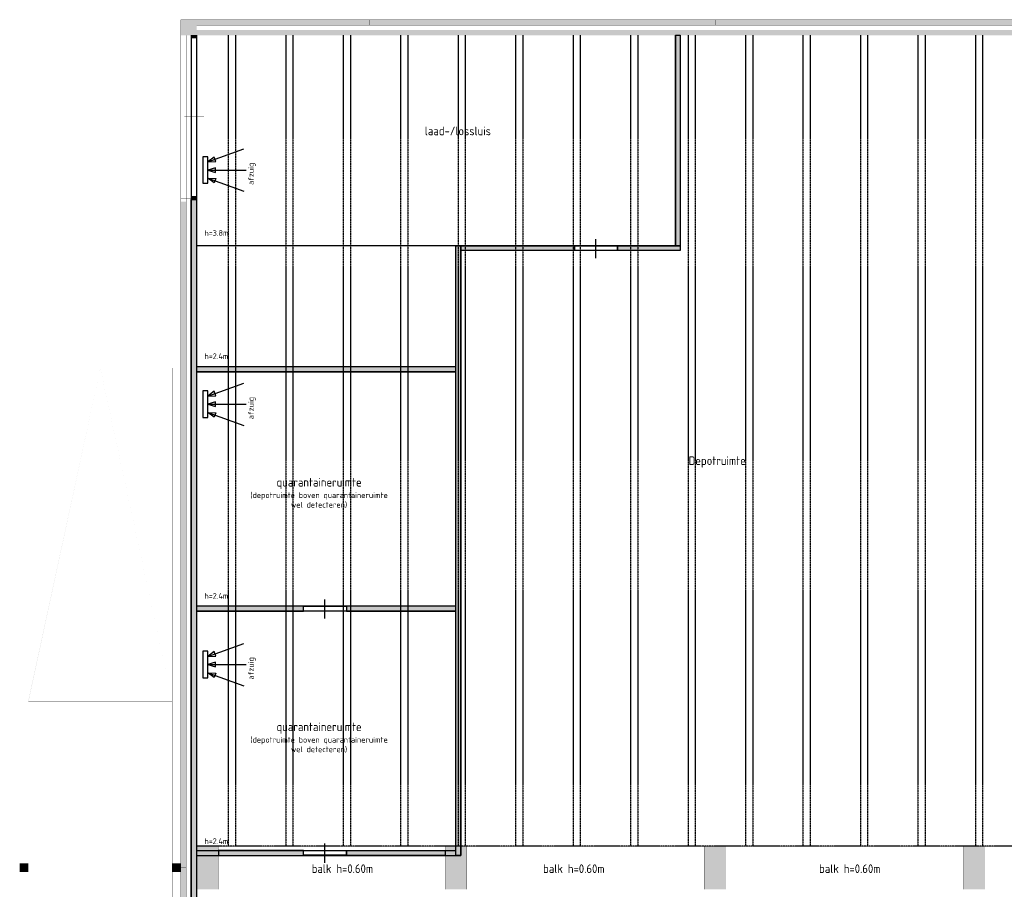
# Model space of a CAD drawing. Header units: millimetres. Extents: x 2 to 82965, y 2 to 46811.
# Tile 3 of 17: x 2300 to 22859, y 25940 to 44108. Entities that reach past the tile are written whole.
import ezdxf

# ---------------------------------------------------------------- set-up
doc = ezdxf.new("R2010")
doc.units = ezdxf.units.MM
doc.linetypes.add('ACAD_ISO02W100', pattern=[15, 12, -3])
for name, color, linetype in [('balken', 1, 'ACAD_ISO02W100'), ('H', 7, 'Continuous'), ('P', 7, 'Continuous'), ('ruimtebenaming', 1, 'Continuous'), ('ventilatieopening', 3, 'Continuous')]:
    doc.layers.add(name, color=color, linetype=linetype)

# ---------------------------------------------------------------- blocks, each defined once
blk = doc.blocks.new('afzuig')
at = {"layer": 'ventilatieopening'}
for p, q in [((107, 170), (856, 442)), ((107, 0), (904, 0)), ((107, -170), (856, -442))]:
    blk.add_line(p, q, dxfattribs=at)
for points in [[(107, 278), (0, 278), (0, -278), (107, -278)], [(107, 170), (274, 178), (240, 271)], [(107, 0), (266, -49), (266, 49)], [(107, -170), (274, -178), (240, -271)]]:
    blk.add_lwpolyline(points, close=True, dxfattribs=at)
at = {"layer": 'balken', "insert": (946, -312), "char_height": 120, "width": 2608.18, "attachment_point": 1, "rotation": 90}
blk.add_mtext('{\\Fisocp|c0;afzuig}', dxfattribs=at)

msp = doc.modelspace()

# ---------------------------------------------------------------- hatches: boundary and pattern name
for points in [[(73451, 43783), (5994, 43783), (5994, 43893), (73451, 43893)], [(5994, 22874), (5883, 22874), (5883, 40352), (5994, 40352)], [(11408, 36852), (5994, 36852), (5994, 36752), (11408, 36752)]]:
    msp.add_hatch(color=256).paths.add_polyline_path(points)
h = msp.add_hatch(color=256)
h.paths.add_polyline_path([(16094, 39383), (15994, 39383), (15994, 43786), (16094, 43786)])
h.paths.add_polyline_path([(14782, 39383), (16094, 39383), (16094, 39283), (14782, 39283)])
h.paths.add_polyline_path([(11508, 39383), (13883, 39383), (13883, 39283), (11508, 39283)])
h.paths.add_polyline_path([(11508, 26649), (11408, 26649), (11408, 39383), (11508, 39383)])
h.paths.add_polyline_path([(11408, 31852), (9125, 31852), (9125, 31752), (11408, 31752)])
h.paths.add_polyline_path([(8225, 31852), (5994, 31852), (5994, 31752), (8225, 31752)])
h = msp.add_hatch(color=256)
h.paths.add_polyline_path([(11185, 26649), (9125, 26649), (9125, 26752), (11185, 26752)])
h.paths.add_polyline_path([(8225, 26752), (6449, 26752), (6449, 26649), (8225, 26649)])
at = {"layer": 'H', "linetype": 'Continuous'}
for points in [[(5662, 44108), (5994, 44108), (5994, 43783), (5662, 43783), (5662, 44108)], [(5994, 44108), (9608, 44108), (9608, 43997), (5994, 43997), (5994, 44108)], [(9608, 44108), (13215, 44108), (13215, 43997), (9608, 43997), (9608, 44108)], [(13215, 44108), (16818, 44108), (16818, 43997), (13215, 43997), (13215, 44108)], [(16818, 44108), (20425, 44108), (20425, 43997), (16818, 43997), (16818, 44108)], [(20425, 44108), (24032, 44108), (24032, 43997), (20425, 43997), (20425, 44108)], [(5890, 43715), (5994, 43715), (5994, 43786), (5890, 43786), (5890, 43715)], [(5662, 40304), (5773, 40304), (5773, 36826), (5662, 36826), (5662, 40304)], [(5890, 40354), (5994, 40354), (5994, 40426), (5890, 40426), (5890, 40354)], [(3984, 36826), (2484, 29866), (2480, 29870), (3984, 36826)], [(3984, 36826), (5487, 29870), (3984, 36823), (3984, 36826)], [(5662, 36826), (5773, 36826), (5773, 33348), (5662, 33348), (5662, 36826)], [(5662, 33348), (5773, 33348), (5773, 29870), (5662, 29870), (5662, 33348)], [(5662, 29870), (5773, 29870), (5773, 26392), (5662, 26392), (5662, 29870)], [(5994, 26842), (6444, 26842), (6444, 25942), (5994, 25942), (5994, 26842)], [(11186, 26842), (11636, 26842), (11636, 25942), (11186, 25942), (11186, 26842)], [(16589, 26842), (17050, 26842), (17050, 25942), (16589, 25942), (16589, 26842)], [(22003, 26842), (22453, 26842), (22453, 25942), (22003, 25942), (22003, 26842)], [(2480, 26306), (2302, 26306), (2302, 26485), (2480, 26485), (2480, 26306), (2480, 26306)], [(5662, 26306), (5483, 26306), (5483, 26485), (5662, 26485), (5662, 26306), (5662, 26306)], [(5662, 26392), (5773, 26392), (5773, 22910), (5662, 22910), (5662, 26392)]]:
    msp.add_hatch(color=256, dxfattribs=at).paths.add_polyline_path(points)

# ---------------------------------------------------------------- linework, layer by layer
for p, q in [((11408, 26752), (11408, 39383)), ((15994, 39383), (11408, 39383)), ((16094, 39283), (11508, 39283)), ((11508, 26649), (11508, 39283)), ((11408, 36852), (5994, 36852)), ((11408, 36752), (5994, 36752)), ((11408, 31852), (5994, 31852)), ((11408, 31752), (5994, 31752))]:
    msp.add_line(p, q)
for points in [[(16094, 39383), (15994, 39383), (15994, 43786), (16094, 43786)], [(5994, 22874), (5883, 22874), (5883, 40352), (5994, 40352)], [(11508, 26649), (11408, 26649), (11408, 39383), (11508, 39383)], [(11508, 39383), (13883, 39383), (13883, 39283), (11508, 39283)], [(14782, 39383), (16094, 39383), (16094, 39283), (14782, 39283)], [(11408, 36852), (5994, 36852), (5994, 36752), (11408, 36752)], [(8225, 31852), (5994, 31852), (5994, 31752), (8225, 31752)], [(11408, 31852), (9125, 31852), (9125, 31752), (11408, 31752)], [(8225, 26752), (6449, 26752), (6449, 26649), (8225, 26649)], [(11185, 26649), (9125, 26649), (9125, 26752), (11185, 26752)]]:
    msp.add_lwpolyline(points, close=True)
at = {"layer": 'balken', "ltscale": 0.25}
for p, q in [((6655, 43783), (6655, 26838)), ((6805, 43783), (6805, 26838)), ((7855, 43783), (7855, 26838)), ((8005, 43783), (8005, 26838)), ((9055, 43783), (9055, 26838)), ((9205, 43783), (9205, 26838)), ((10255, 43783), (10255, 26838)), ((10405, 43783), (10405, 26838)), ((11455, 43783), (11455, 26838)), ((11605, 43783), (11605, 26838)), ((12655, 43783), (12655, 26838)), ((12805, 43783), (12805, 26838)), ((13855, 43783), (13855, 26838)), ((14005, 43783), (14005, 26838)), ((15055, 43783), (15055, 26838)), ((15205, 43783), (15205, 26838)), ((16255, 43783), (16255, 26838)), ((16405, 43783), (16405, 26838)), ((17455, 43783), (17455, 26838)), ((17605, 43783), (17605, 26838)), ((18655, 43783), (18655, 26838)), ((18805, 43783), (18805, 26838)), ((19855, 43783), (19855, 26838)), ((20005, 43783), (20005, 26838)), ((21055, 43783), (21055, 26838)), ((21205, 43783), (21205, 26838)), ((22255, 43783), (22255, 26838)), ((22405, 43783), (22405, 26838)), ((75969, 26838), (5994, 26838))]:
    msp.add_line(p, q, dxfattribs=at)
at = {"layer": 'balken'}
msp.add_line((11408, 39383), (5994, 39383), dxfattribs=at)
at = {"layer": 'P', "const_width": 2.23}
for points in [[(5666, 44104), (5994, 44104), (5994, 43783), (5666, 43783), (5666, 44104)], [(5994, 44104), (9612, 44104), (9612, 43993), (5994, 43993), (5994, 44104)], [(9612, 44104), (13215, 44104), (13215, 43993), (9612, 43993), (9612, 44104)], [(13215, 44104), (16822, 44104), (16822, 43993), (13215, 43993), (13215, 44104)], [(16822, 44104), (20428, 44104), (20428, 43993), (16822, 43993), (16822, 44104)], [(20428, 44104), (24035, 44104), (24035, 43993), (20428, 43993), (20428, 44104)], [(5666, 43783), (5776, 43783), (5776, 40304), (5666, 40304), (5666, 43783)], [(5666, 43783), (5994, 43783), (5994, 40372), (5666, 40372), (5666, 43783)], [(5880, 43786), (5994, 43786)], [(5894, 43783), (5994, 43783), (5994, 40372), (5894, 40372), (5894, 43783)], [(5894, 43783), (5994, 43783), (5994, 43729), (5894, 43729), (5894, 43783)], [(5940, 43736), (5940, 40422)], [(11304, 43786), (11408, 43786)], [(5737, 42079), (6148, 42079)], [(5666, 40304), (5776, 40304), (5776, 36823), (5666, 36823), (5666, 40304)], [(5894, 40422), (5994, 40422), (5994, 40372), (5894, 40372), (5894, 40422)], [(2302, 36830), (2302, 23003)], [(2302, 36826), (5662, 36826)], [(2480, 36830), (2480, 23003)], [(5483, 36830), (5483, 22824)], [(5666, 36823), (5776, 36823), (5776, 33344), (5666, 33344), (5666, 36823)], [(5666, 33344), (5776, 33344), (5776, 29866), (5666, 29866), (5666, 33344)], [(5994, 30091), (5994, 29988)], [(11404, 30091), (11404, 29988)], [(2480, 29870), (5483, 29870)], [(5666, 29866), (5776, 29866), (5776, 26388), (5666, 26388), (5666, 29866)], [(5994, 26838), (6444, 26838), (6444, 25938), (5994, 25938), (5994, 26838)], [(11190, 26838), (11636, 26838), (11636, 25938), (11190, 25938), (11190, 26838)], [(16593, 26838), (17050, 26838), (17050, 25938), (16593, 25938), (16593, 26838)], [(22007, 26838), (22457, 26838), (22457, 25938), (22007, 25938), (22007, 26838)], [(2302, 26485), (2302, 26306)], [(2302, 26485), (2480, 26485)], [(2480, 26485), (2480, 26306)], [(5483, 26485), (5483, 26306)], [(5483, 26485), (5662, 26485)], [(5662, 26485), (5662, 26306)], [(5666, 26388), (5776, 26388), (5776, 22910), (5666, 22910), (5666, 26388)], [(2302, 26306), (2480, 26306)], [(5483, 26306), (5662, 26306)]]:
    msp.add_lwpolyline(points, dxfattribs=at)
at = {"layer": 'P'}
msp.add_lwpolyline([(73451, 43783, 2.23, 2.23, 0), (5994, 43783, 2.23, 2.23, 0), (5994, 43893, 2.23, 2.23, 0), (73451, 43893, 2.23, 2.23, 0), (73451, 43783, 0, 0, 0)], format="xyseb", dxfattribs=at)
for points in [[(5883, 43786), (5883, 22824)], [(5994, 43786), (5994, 9004)], [(15994, 43786), (15994, 39383)], [(16094, 43786), (16094, 39283)], [(14329, 39126), (14329, 39525)], [(13883, 39283), (13883, 39383), (14782, 39383), (14782, 39283), (13883, 39283)], [(8672, 31595), (8672, 31995)], [(8225, 31752), (8225, 31852), (9125, 31852), (9125, 31752), (8225, 31752)], [(5990, 26752), (11408, 26752)], [(8225, 26652), (8225, 26752), (9125, 26752), (9125, 26652), (8225, 26652)], [(8672, 26495), (8672, 26895)], [(5990, 26649), (11508, 26649)]]:
    msp.add_lwpolyline(points, dxfattribs=at)

# ---------------------------------------------------------------- block references
at = {"layer": 'ventilatieopening'}
for p in [(6123, 40967), (6123, 36074), (6123, 30636)]:
    msp.add_blockref('afzuig', p, dxfattribs=at)

# ---------------------------------------------------------------- texts
at = {"layer": 'balken', "width": 2608.18, "attachment_point": 1}
for s, insert, char_height in [('{\\Fisocp|c0;h=3.8m}', (6157, 39711), 120), ('{\\Fisocp|c0;h=2.4m}', (6157, 37136), 120), ('{\\Fisocp|c0;h=2.4m}', (6157, 32129), 120), ('{\\Fisocp|c0;h=2.4m}', (6157, 27005), 120), ('{\\Fisocp|c0;balk h=0.60m}', (8397, 26461), 180), ('{\\Fisocp|c0;balk h=0.60m}', (13230, 26461), 180), ('{\\Fisocp|c0;balk h=0.60m}', (18991, 26461), 180)]:
    msp.add_mtext(s, dxfattribs=dict(at, insert=insert, char_height=char_height))
at = {"layer": 'ruimtebenaming', "char_height": 180, "width": 2608.18, "attachment_point": 2}
for s, insert in [('{\\Fisocp|c0;laad-/lossluis}', (11450, 41873)), ('{\\Fisocp|c0;Depotruimte}', (16864, 34985)), ('{\\Fisocp|c0;quarantaineruimte\\P\\H0.6667x;(depotruimte boven quarantaineruimte wel detecteren)}', (8551, 34534)), ('{\\Fisocp|c0;quarantaineruimte\\P\\H0.6667x;(depotruimte boven quarantaineruimte wel detecteren)}', (8551, 29425))]:
    msp.add_mtext(s, dxfattribs=dict(at, insert=insert))

doc.saveas('drawing.dxf')
